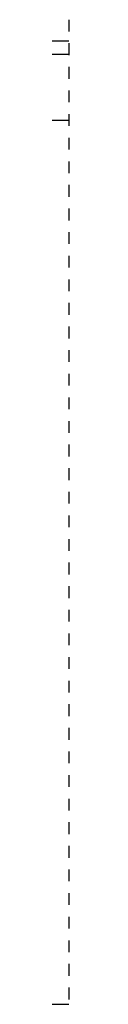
# Model space of a CAD drawing. Extents: x 1 to 209, y 0 to 18.
# Tile 13 of 63: x 17.548 to 17.664, y 6.658 to 18.429. Entities that reach past the tile are written whole.
import ezdxf

# ---------------------------------------------------------------- set-up
doc = ezdxf.new("R2010")
doc.units = 0
doc.header["$MEASUREMENT"] = 0
doc.linetypes.add('Strichlinie', pattern=[0.282222, 0.141111, -0.141111])
for name, color, linetype in [('R_NT_DACH', 7, 'Continuous'), ('R_NT_HIDDEN', 7, 'Continuous'), ('R_TR_BODEN', 7, 'Continuous'), ('R_TR_HIDDEN', 7, 'Continuous')]:
    doc.layers.add(name, color=color, linetype=linetype)
doc.linetypes.add('Terrainlinie', pattern='A,0,[1,Bl.Nr. 2.0051.Shx,S=0.000793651,R=0,X=0,Y=-0.043301],-0.1,0', length=0.1)

msp = doc.modelspace()

# ---------------------------------------------------------------- linework, layer by layer
at = {"layer": 'R_NT_DACH', "linetype": 'Continuous'}
for p, q in [((3.633, 18.177), (17.664, 18.177)), ((17.664, 18.011), (3.633, 18.011))]:
    msp.add_line(p, q, dxfattribs=at)
at = {"layer": 'R_NT_HIDDEN', "linetype": 'Continuous'}
msp.add_line((4.249, 17.228), (17.664, 17.228), dxfattribs=at)
at = {"layer": 'R_TR_BODEN', "linetype": 'Terrainlinie'}
msp.add_line((15.873, 6.658), (17.664, 6.658), dxfattribs=at)
at = {"layer": 'R_TR_HIDDEN', "linetype": 'Strichlinie'}
msp.add_line((17.664, 18.429), (17.664, 6.658), dxfattribs=at)

doc.saveas('drawing.dxf')
